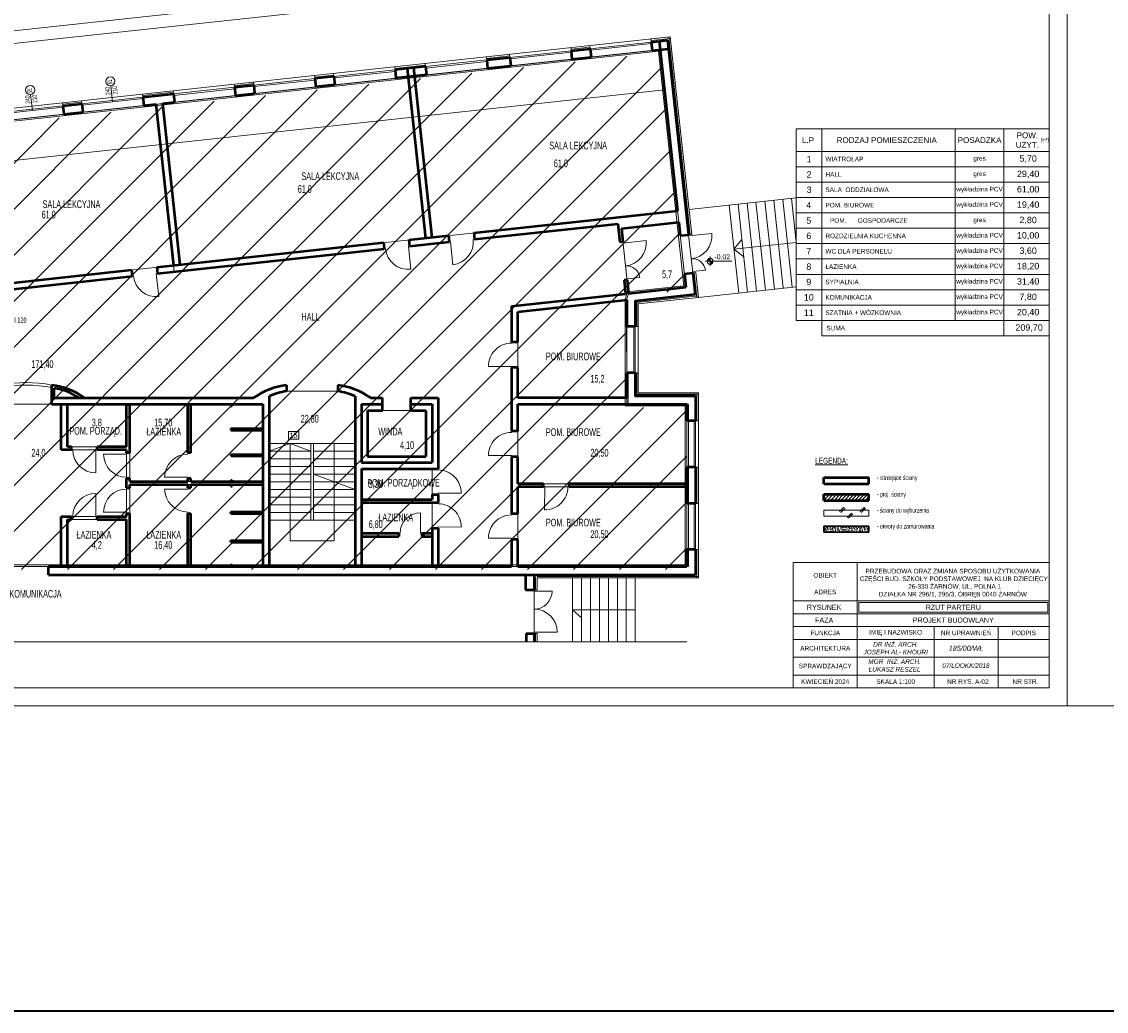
# Model space of a CAD drawing. Header units: millimetres. Extents: x 72202 to 304796, y 21658 to 519946.
# Tile 91 of 139: x 196471 to 200706, y 219413 to 223278. Entities that reach past the tile are written whole.
import ezdxf

# ---------------------------------------------------------------- set-up
doc = ezdxf.new("R2010")
doc.units = ezdxf.units.MM
for name, color, linetype, lineweight in [('DRZWI I OKNA OPISY', 253, 'Continuous', 9), ('kreskowanie', 253, 'Continuous', 5), ('linia - gruba - projektowana', 253, 'Continuous', 50), ('linia - kreskowanie', 253, 'Continuous', 5), ('linia - rzut - gruba - istn.', 253, 'Continuous', 50), ('linia - ściany do wyburzenia', 253, 'Continuous', 5), ('LINIA CIENKA', 7, 'Continuous', 13), ('LINIA KRESKOWANIE', 253, 'Continuous', 5), ('LINIA WYMIAROWANIE', 253, 'Continuous', 9), ('LINIA ŚCIANA PROJEKTOWANA', 253, 'Continuous', 30), ('OPISY', 253, 'Continuous', 9)]:
    doc.layers.add(name, color=color, linetype=linetype, lineweight=lineweight)
doc.layers.add('LINIA-NIE DRUKOWAĆ', color=253, linetype='Continuous', lineweight=20, plot=False)
doc.styles.add('simplex', font='arial.ttf')
doc.styles.get("Standard").update_dxf_attribs({"font": 'ARIALN.TTF', "width": 0.75})
doc.linetypes.add('GRADZINOWANIE', pattern='A,0.00254,-2.54,[134,ltypeshp.shx,S=2.54,R=0,X=-2.54,Y=0],-5.08,[134,ltypeshp.shx,S=2.54,R=180,X=2.54,Y=0],-2.54', length=10.16254)

msp = doc.modelspace()

# ---------------------------------------------------------------- hatches: boundary and pattern name
at = {"layer": 'kreskowanie'}
h = msp.add_hatch(dxfattribs=at)
h.set_pattern_fill('ANSI31', color=256, scale=3)
h.set_pattern_definition([(45, (-11100, 105), (-6.7351921, 6.7351921), [])])
h.paths.add_polyline_path([(199603.292, 221432.482), (199603.292, 221408.482), (199778.144, 221408.482), (199778.144, 221432.482)])
at = {"layer": 'linia - kreskowanie'}
h = msp.add_hatch(dxfattribs=at)
h.set_pattern_fill('ANSI31', color=8, scale=40)
h.set_pattern_definition([(45, (56619.7, 32256.06), (-89.80256, 89.80256), [])])
h.paths.add_polyline_path([(198832.725, 222178.761), (198839.81, 222204.675), (199063.501, 222228.904), (198963.029, 223156.479), (196035.652, 222839.393), (196103.818, 222210.074), (196240.541, 222224.884), (196240.459, 221997.338), (196240.459, 221796.737), (196350.333, 221796.737), (196350.333, 221138.737), (199068.086, 221138.737), (199068.086, 221771.737), (198833.148, 221771.737)])
h = msp.add_hatch(dxfattribs=at)
h.set_pattern_fill('AR-CONC', color=256, scale=2, style=0)
h.set_pattern_definition([(50, (-32998.505, 122570.397), (14.34520365, -1.2550427), [1.5, -16.5]), (355, (-32998.505, 122570.397), (-2.7750267, 15.0438427), [1.2, -13.2]), (100.4514, (-32997.31, 122570.292), (11.5701876, 13.78879084), [1.2748038, -14.0228422]), (46.1842, (-32998.505, 122574.397), (21.344821, -3.3103803), [2.25, -24.75]), (96.6356, (-32996.726, 122574.12), (18.6932541, 19.4823574), [1.9122058, -21.03426]), (351.1842, (-32998.505, 122574.397), (18.6932389, 19.482372), [1.8, -19.8]), (21, (-32996.505, 122573.397), (11.93814104, -8.0523778), [1.5, -16.5]), (326, (-32996.505, 122573.397), (4.8663066, 14.5030009), [1.2, -13.2]), (71.4514, (-32995.51, 122572.726), (16.8044526, 6.4506099), [1.2748038, -14.0228422]), (37.5, (-32998.505, 122570.397), (0.24319711, 6.65787708), [0, -13.04, 0, -13.4, 0, -13.25]), (7.5, (-32998.505, 122570.397), (5.26139075, 7.88823424), [0, -7.64, 0, -12.74, 0, -5.05]), (327.5, (-33002.965, 122570.397), (10.67644872, -0.45109743), [0, -5, 0, -15.6, 0, -20.7]), (317.5, (-33004.965, 122570.397), (11.6637234, 2.00209965), [0, -6.5, 0, -10.36, 0, -14.7])])
h.paths.add_polyline_path([(199778.144, 221307.688), (199603.292, 221307.688), (199603.292, 221283.688), (199778.144, 221283.688)])
at = {"layer": 'OPISY'}
h = msp.add_hatch(color=256, dxfattribs=at)
edge = h.paths.add_edge_path()
edge.add_line((199158.928, 222342.286), (199158.928, 222354.241))
edge.add_arc((199158.928, 222342.286), 11.954, 90, 180.185208)
edge.add_line((199146.974, 222342.248), (199158.928, 222342.286))
edge = h.paths.add_edge_path()
edge.add_arc((199158.928, 222342.286), 11.954, 269.966892, 359.748577)
edge.add_line((199170.883, 222342.234), (199158.928, 222342.286))
edge.add_line((199158.928, 222342.286), (199158.921, 222330.332))
h = msp.add_hatch(color=256, dxfattribs=at)
h.paths.add_polyline_path([(199158.928, 222342.286), (199158.928, 222350.79, 0.41421356), (199150.425, 222342.286)])
h.paths.add_polyline_path([(199158.928, 222333.783, 0.41421356), (199167.432, 222342.286), (199158.928, 222342.286)])

# ---------------------------------------------------------------- linework, layer by layer
at = {"layer": 'DRZWI I OKNA OPISY'}
for p, q in [((196512.295, 222930.25), (196505.516, 222993.071)), ((196512.295, 222930.25), (196505.516, 222993.071)), ((196825.464, 222964.172), (196818.684, 223026.992)), ((196825.464, 222964.172), (196818.684, 223026.992))]:
    msp.add_line(p, q, dxfattribs=at)
for centre in [(196503.584, 223010.967), (196816.753, 223044.888)]:
    msp.add_circle(centre, 18, dxfattribs=at)
at = {"layer": 'linia - gruba - projektowana'}
for p, q in [((198929.01, 223198.057), (198992.638, 223204.949)), ((198929.01, 223198.057), (198932.563, 223165.249)), ((198959.829, 223201.395), (199031.549, 222539.268)), ((198992.638, 223204.949), (199074.857, 222445.889)), ((198615.831, 223164.228), (198619.395, 223131.327)), ((198615.842, 223164.135), (198690.405, 223172.212)), ((198690.405, 223172.212), (198693.959, 223139.404)), ((198932.563, 223165.249), (198996.191, 223172.141)), ((198286.249, 223128.623), (198289.823, 223095.629)), ((198286.249, 223128.623), (198289.823, 223095.629)), ((198286.269, 223128.437), (198377.237, 223138.29)), ((198377.237, 223138.29), (198380.791, 223105.482)), ((198619.395, 223131.327), (198693.959, 223139.404)), ((197975.576, 223094.878), (197928.353, 223089.763)), ((197928.353, 223089.763), (197931.916, 223056.862)), ((198047.655, 223102.685), (197975.576, 223094.878)), ((197975.576, 223094.878), (198047.296, 222432.751)), ((198000.431, 223097.57), (198072.151, 222435.443)), ((198047.655, 223102.685), (198051.219, 223069.784)), ((198289.823, 223095.629), (198380.791, 223105.482)), ((197302.026, 223021.827), (197376.59, 223029.903)), ((197376.59, 223029.903), (197380.144, 222997.095)), ((197615.174, 223055.934), (197618.748, 223022.94)), ((197689.748, 223063.918), (197615.184, 223055.841)), ((197693.312, 223031.017), (197618.748, 223022.94)), ((197689.748, 223063.918), (197693.312, 223031.017)), ((198051.219, 223069.784), (197931.916, 223056.862)), ((196944.12, 222983.059), (197063.422, 222995.982)), ((197063.422, 222995.982), (197066.976, 222963.174)), ((197302.026, 223021.827), (197305.58, 222989.019)), ((197305.58, 222989.019), (197380.144, 222997.095)), ((196630.952, 222949.138), (196705.515, 222957.214)), ((196630.952, 222949.138), (196634.505, 222916.33)), ((196705.515, 222957.214), (196709.069, 222924.406)), ((196944.12, 222983.059), (196947.673, 222950.251)), ((196947.673, 222950.251), (196994.897, 222955.366)), ((196994.897, 222955.366), (197063.063, 222326.047)), ((197019.752, 222958.058), (197066.976, 222963.174)), ((197019.752, 222958.058), (197087.918, 222328.739)), ((196634.505, 222916.33), (196709.069, 222924.406)), ((198236.201, 222453.118), (199031.549, 222539.268)), ((198238.894, 222428.264), (198798.62, 222488.892)), ((198798.62, 222488.892), (198806.427, 222416.813)), ((198812.704, 222470.3), (199036.395, 222494.53)), ((199036.395, 222494.53), (199042.049, 222442.335)), ((197982.684, 222425.658), (198136.783, 222442.35)), ((198136.783, 222442.35), (198139.475, 222417.495)), ((198236.201, 222453.118), (198238.894, 222428.264)), ((198812.704, 222470.3), (198818.357, 222418.105)), ((199042.049, 222442.335), (199074.857, 222445.889)), ((196998.441, 222319.048), (197883.266, 222414.889)), ((197883.266, 222414.889), (197885.958, 222390.035)), ((197982.684, 222425.658), (197985.376, 222400.803)), ((197985.376, 222400.803), (198139.475, 222417.495)), ((198818.357, 222418.105), (198806.427, 222416.813)), ((197001.133, 222294.193), (197885.958, 222390.035)), ((195989.841, 222209.799), (196899.023, 222308.279)), ((196899.023, 222308.279), (196901.715, 222283.424)), ((196998.441, 222319.048), (197001.133, 222294.193)), ((195992.533, 222184.944), (196901.715, 222283.424)), ((198834.51, 222268.978), (198822.58, 222267.686)), ((198822.58, 222267.686), (198828.234, 222215.491)), ((198834.51, 222268.978), (198840.164, 222216.783)), ((199058.202, 222293.207), (199091.01, 222296.761)), ((199058.202, 222293.207), (199063.855, 222241.013)), ((199091.01, 222296.761), (199100.217, 222211.758)), ((198840.164, 222216.783), (199063.855, 222241.013)), ((198382.839, 222167.247), (198828.234, 222215.491)), ((198407.839, 222144.809), (198833.08, 222190.869)), ((198833.08, 222190.869), (198833.08, 222087.082)), ((198382.839, 222167.247), (198382.839, 222026.827)), ((198407.839, 222026.827), (198407.839, 222144.809)), ((198866.08, 222087.082), (198833.08, 222087.082)), ((198407.839, 222026.827), (198382.839, 222026.827)), ((198382.839, 221926.827), (198382.839, 221678.596)), ((198407.839, 221926.827), (198382.839, 221926.827)), ((198407.839, 221808.846), (198407.839, 221926.827)), ((198833.08, 221907.082), (198833.08, 221808.846)), ((198866.08, 221907.082), (198833.08, 221907.082)), ((196587.792, 221783.846), (196587.792, 221858.846)), ((196597.792, 221808.846), (196597.792, 221846.573)), ((197504.792, 221858.846), (197504.792, 221834.606)), ((197704.792, 221858.846), (197704.792, 221834.606)), ((196587.792, 221808.846), (197376.292, 221808.846)), ((196597.792, 221808.846), (196708.334, 221808.846)), ((197436.792, 221815.209), (197436.792, 221150.846)), ((197772.792, 221815.209), (197772.792, 221150.846)), ((197833.292, 221808.846), (197879.792, 221808.846)), ((197879.792, 221759.846), (197879.792, 221808.846)), ((197989.792, 221808.846), (198096.792, 221808.846)), ((197989.792, 221759.846), (197989.792, 221808.846)), ((198096.792, 221808.846), (198096.792, 221531.846)), ((198833.08, 221808.846), (198407.839, 221808.846)), ((199101.44, 221816.846), (199101.44, 221718.596)), ((196587.792, 221783.846), (197412.792, 221783.846)), ((196625.292, 221605.846), (196625.292, 221783.846)), ((196649.292, 221617.846), (196649.292, 221783.846)), ((196880.292, 221617.846), (196880.292, 221783.846)), ((196892.292, 221593.846), (196892.292, 221783.846)), ((197118.792, 221593.846), (197118.792, 221783.846)), ((197130.792, 221593.846), (197130.792, 221783.846)), ((197286.792, 221783.846), (197286.792, 221777.846)), ((197286.792, 221777.846), (197292.792, 221777.846)), ((197292.792, 221783.846), (197292.792, 221777.846)), ((197412.792, 221783.846), (197412.792, 221150.846)), ((197796.792, 221783.846), (197879.792, 221783.846)), ((197796.792, 221783.846), (197796.792, 221555.846)), ((197820.792, 221759.846), (197879.792, 221759.846)), ((197820.792, 221759.846), (197820.792, 221579.846)), ((197989.792, 221783.846), (198072.792, 221783.846)), ((197989.792, 221759.846), (198048.792, 221759.846)), ((198048.792, 221759.846), (198048.792, 221579.846)), ((198072.792, 221783.846), (198072.792, 221555.846)), ((198407.839, 221783.846), (199068.44, 221783.846)), ((199068.44, 221783.846), (199068.44, 221718.596)), ((199101.44, 221718.596), (199068.44, 221718.596)), ((197286.792, 221688.846), (197412.792, 221688.846)), ((197286.792, 221688.846), (197286.792, 221682.846)), ((197286.792, 221682.846), (197412.792, 221682.846)), ((197292.792, 221688.846), (197292.792, 221682.846)), ((198407.839, 221678.596), (198382.839, 221678.596)), ((196637.292, 221605.846), (196625.292, 221605.846)), ((196665.292, 221605.846), (196637.292, 221605.846)), ((196665.292, 221617.846), (196649.292, 221617.846)), ((196665.292, 221605.846), (196665.292, 221617.846)), ((196765.292, 221605.846), (196765.292, 221617.846)), ((196880.292, 221617.846), (196765.292, 221617.846)), ((196880.292, 221605.846), (196765.292, 221605.846)), ((196880.292, 221593.846), (196880.292, 221605.846)), ((196892.292, 221593.846), (196880.292, 221593.846)), ((197130.792, 221593.846), (197118.792, 221593.846)), ((197286.792, 221587.846), (197286.792, 221581.846)), ((197286.792, 221587.846), (197412.792, 221587.846)), ((197286.792, 221581.846), (197412.792, 221581.846)), ((197292.792, 221587.846), (197292.792, 221581.846)), ((197796.792, 221555.846), (198072.792, 221555.846)), ((197820.792, 221579.846), (198048.792, 221579.846)), ((198382.839, 221578.596), (198382.839, 221356.096)), ((198407.839, 221578.596), (198382.839, 221578.596)), ((197796.792, 221531.846), (198096.792, 221531.846)), ((197796.792, 221531.846), (197796.792, 221150.846)), ((199068.44, 221538.596), (199068.44, 221396.096)), ((199101.44, 221538.596), (199068.44, 221538.596)), ((199101.44, 221538.596), (199101.44, 221396.096)), ((196880.292, 221457.846), (196880.292, 221493.846)), ((196880.292, 221457.846), (196880.292, 221493.846)), ((196892.292, 221493.846), (196880.292, 221493.846)), ((196892.292, 221481.846), (196892.292, 221493.846)), ((196892.292, 221481.846), (196892.292, 221493.846)), ((196892.292, 221481.846), (197118.792, 221481.846)), ((196892.292, 221457.846), (196892.292, 221469.846)), ((196892.292, 221457.846), (196892.292, 221469.846)), ((196892.292, 221469.846), (197118.792, 221469.846)), ((197118.792, 221481.846), (197118.792, 221493.846)), ((197130.792, 221493.846), (197118.792, 221493.846)), ((197118.792, 221457.846), (197118.792, 221469.846)), ((197130.792, 221481.846), (197130.792, 221493.846)), ((197130.792, 221481.846), (197412.792, 221481.846)), ((197130.792, 221457.846), (197130.792, 221469.846)), ((197130.792, 221469.846), (197412.792, 221469.846)), ((197286.792, 221487.846), (197286.792, 221481.846)), ((197286.792, 221487.846), (197292.792, 221487.846)), ((197286.792, 221463.846), (197286.792, 221469.846)), ((197286.792, 221463.846), (197292.792, 221463.846)), ((197292.792, 221487.846), (197292.792, 221481.846)), ((197292.792, 221463.846), (197292.792, 221469.846)), ((198507.839, 221473.346), (198407.839, 221473.346)), ((198507.839, 221461.346), (198407.839, 221461.346)), ((199068.44, 221473.346), (198607.839, 221473.346)), ((199068.44, 221461.346), (198607.839, 221461.346)), ((199603.292, 221497.647), (199778.144, 221497.647)), ((199603.292, 221473.647), (199603.292, 221497.647)), ((199603.292, 221473.647), (199778.144, 221473.647)), ((199778.144, 221473.647), (199778.144, 221497.647)), ((196880.292, 221457.846), (196892.292, 221457.846)), ((197118.792, 221457.846), (197130.792, 221457.846)), ((198072.792, 221431.846), (198096.792, 221431.846)), ((198072.792, 221431.846), (198072.792, 221411.846)), ((198096.792, 221431.846), (198096.792, 221399.846)), ((197796.792, 221411.846), (198072.792, 221411.846)), ((197796.792, 221399.846), (198096.792, 221399.846)), ((199101.44, 221396.096), (199068.44, 221396.096)), ((196625.292, 221150.846), (196625.292, 221345.846)), ((196625.292, 221345.846), (196637.292, 221345.846)), ((196625.292, 221345.846), (196665.292, 221345.846)), ((196637.292, 221345.846), (196665.292, 221345.846)), ((196665.292, 221333.846), (196665.292, 221345.846)), ((196765.292, 221333.846), (196765.292, 221345.846)), ((196765.292, 221345.846), (196876.239, 221345.846)), ((196765.292, 221345.846), (196880.292, 221345.846)), ((196880.292, 221357.846), (196892.292, 221357.846)), ((196880.292, 221345.846), (196880.292, 221357.846)), ((196880.292, 221345.846), (196880.292, 221357.846)), ((196892.292, 221150.846), (196892.292, 221357.846)), ((196892.292, 221150.846), (196892.292, 221357.846)), ((197118.792, 221150.846), (197118.792, 221357.846)), ((197118.792, 221357.846), (197130.792, 221357.846)), ((197130.792, 221150.846), (197130.792, 221357.846)), ((197286.792, 221357.846), (197286.792, 221363.846)), ((197286.792, 221363.846), (197412.792, 221363.846)), ((197286.792, 221357.846), (197412.792, 221357.846)), ((197292.792, 221357.846), (197292.792, 221363.846)), ((198407.839, 221356.096), (198382.839, 221356.096)), ((196649.292, 221150.846), (196649.292, 221333.846)), ((196649.292, 221333.846), (196665.292, 221333.846)), ((196765.292, 221333.846), (196880.292, 221333.846)), ((196880.292, 221150.846), (196880.292, 221333.846)), ((196880.292, 221150.846), (196880.292, 221333.846)), ((198072.792, 221299.846), (198072.792, 221150.846)), ((198072.792, 221299.846), (198096.792, 221299.846)), ((198096.792, 221299.846), (198096.792, 221150.846)), ((197286.792, 221251.846), (197412.792, 221251.846)), ((197286.792, 221245.846), (197286.792, 221251.846)), ((197292.792, 221245.846), (197292.792, 221251.846)), ((197796.792, 221279.846), (197942.792, 221279.846)), ((197796.792, 221267.846), (197942.792, 221267.846)), ((197942.792, 221279.846), (197942.792, 221267.846)), ((198032.792, 221279.846), (198032.792, 221267.846)), ((198032.792, 221279.846), (198072.792, 221279.846)), ((198032.792, 221267.846), (198072.792, 221267.846)), ((198382.839, 221256.096), (198382.839, 221150.846)), ((198407.839, 221256.096), (198382.839, 221256.096)), ((197286.792, 221245.846), (197412.792, 221245.846)), ((199068.44, 221216.096), (199068.44, 221150.846)), ((199101.44, 221216.096), (199068.44, 221216.096)), ((199101.44, 221216.096), (199101.44, 221117.846)), ((196575.292, 221150.846), (198382.839, 221150.846)), ((196575.292, 221117.846), (196575.292, 221150.846)), ((197286.792, 221156.846), (197292.792, 221156.846)), ((197286.792, 221150.846), (197286.792, 221156.846)), ((197292.792, 221150.846), (197292.792, 221156.846)), ((198407.839, 221150.846), (199068.44, 221150.846)), ((196575.292, 221117.846), (198232.445, 221117.846)), ((198232.445, 221117.846), (199101.44, 221117.846)), ((198438.267, 221118.493), (198438.308, 221058.815)), ((198471.44, 221117.846), (198471.44, 221058.815)), ((198440.083, 220888.846), (198440.083, 220855.846)), ((198471.44, 220888.846), (198471.44, 220855.846))]:
    msp.add_line(p, q, dxfattribs=at)
at = {"layer": 'linia - gruba - projektowana', "ltscale": 1.2}
for p, q in [((198438.308, 221058.815), (198471.44, 221058.815)), ((198440.083, 220888.846), (198471.44, 220888.846))]:
    msp.add_line(p, q, dxfattribs=at)
at = {"layer": 'linia - gruba - projektowana'}
for points in [[(199100.217, 222211.758), (198866.08, 222186.397), (198866.08, 222087.082)], [(198866.08, 221907.082), (198866.08, 221816.846), (199101.44, 221816.846)], [(198407.839, 221678.596), (198407.839, 221783.846)], [(198407.839, 221473.346), (198407.839, 221578.596)], [(198407.839, 221356.096), (198407.839, 221461.346)], [(198507.839, 221461.346), (198507.839, 221473.346)], [(198607.839, 221461.346), (198607.839, 221473.346)], [(198407.839, 221150.846), (198407.839, 221256.096)]]:
    msp.add_lwpolyline(points, dxfattribs=at)
for centre, radius, start, end in [((196548.255, 221567.112), 294.4, 55.195489, 82.281985), ((196565.35, 221621.452), 227.447, 55.477419, 81.799617), ((197544.33, 221567.112), 294.4, 97.718015, 124.804511), ((197665.255, 221567.112), 294.4, 55.195489, 82.281985), ((197544.33, 221567.112), 270.4, 98.407798, 113.434263), ((197665.255, 221567.112), 270.4, 66.565737, 81.592202)]:
    msp.add_arc(centre, radius, start, end, dxfattribs=at)
at = {"layer": 'linia - rzut - gruba - istn.'}
for p, q in [((199603.292, 221432.482), (199778.144, 221432.482)), ((199603.292, 221408.482), (199603.292, 221432.482)), ((199778.144, 221408.482), (199778.144, 221432.482)), ((199603.292, 221408.482), (199778.144, 221408.482))]:
    msp.add_line(p, q, dxfattribs=at)
at = {"layer": 'linia - ściany do wyburzenia', "color": 8}
for p, q in [((199664.265, 221364.723), (199681.381, 221381.838)), ((199669.287, 221361.343), (199686.402, 221378.458)), ((199743.915, 221364.723), (199761.03, 221381.838)), ((199748.937, 221361.343), (199766.052, 221378.458)), ((199603.292, 221370.384), (199778.144, 221370.384)), ((199603.292, 221346.384), (199603.292, 221370.384)), ((199603.292, 221346.384), (199778.144, 221346.384)), ((199694.17, 221341.734), (199711.285, 221358.849)), ((199699.192, 221338.354), (199716.307, 221355.469)), ((199778.144, 221346.384), (199778.144, 221370.384))]:
    msp.add_line(p, q, dxfattribs=at)
at = {"layer": 'LINIA CIENKA'}
for p, q in [((196028.86, 222895.991), (199003.276, 223218.171)), ((198690.433, 223171.997), (198929.028, 223197.935)), ((198929.01, 223198.057), (198927.712, 223210.081)), ((198927.717, 223209.987), (199003.276, 223218.171)), ((199003.276, 223218.171), (199086.787, 222447.181)), ((198377.252, 223138.198), (198615.846, 223164.136)), ((198377.9, 223132.233), (198616.495, 223158.171)), ((198615.842, 223164.135), (198614.544, 223176.159)), ((198690.405, 223172.212), (198689.108, 223184.236)), ((198691.082, 223166.032), (198929.676, 223191.97)), ((198932.563, 223165.249), (198693.959, 223139.404)), ((198047.67, 223102.593), (198046.372, 223114.616)), ((198047.67, 223102.593), (198286.264, 223128.531)), ((198048.318, 223096.628), (198286.912, 223122.566)), ((198286.249, 223128.623), (198284.951, 223140.647)), ((198377.237, 223138.29), (198375.94, 223150.314)), ((198619.405, 223131.234), (198380.801, 223105.389)), ((197689.748, 223063.918), (197688.451, 223075.942)), ((197689.773, 223063.732), (197928.367, 223089.67)), ((197690.422, 223057.767), (197929.016, 223083.705)), ((197928.353, 223089.763), (197927.055, 223101.786)), ((198289.823, 223095.629), (198051.219, 223069.784)), ((197302.026, 223021.827), (197300.729, 223033.85)), ((197376.59, 223029.903), (197375.293, 223041.927)), ((197376.595, 223029.904), (197615.189, 223055.842)), ((197377.243, 223023.939), (197615.838, 223049.877)), ((197615.189, 223055.842), (197613.891, 223067.865)), ((197931.926, 223056.768), (197693.322, 223030.923)), ((196944.12, 222983.059), (196942.822, 222995.083)), ((197063.422, 222995.982), (197062.124, 223008.005)), ((197302.026, 223021.827), (197063.422, 222995.982)), ((197302.672, 223015.862), (197064.068, 222990.017)), ((197305.58, 222989.019), (197066.976, 222963.174)), ((197618.748, 223022.94), (197380.144, 222997.095)), ((196630.952, 222949.138), (196392.347, 222923.293)), ((196630.952, 222949.138), (196629.654, 222961.161)), ((196705.515, 222957.214), (196704.218, 222969.238)), ((196944.12, 222983.059), (196705.515, 222957.214)), ((196944.766, 222977.094), (196706.162, 222951.249)), ((196947.673, 222950.251), (196709.069, 222924.406)), ((196631.598, 222943.173), (196392.993, 222917.328)), ((196634.505, 222916.33), (196395.901, 222890.485)), ((199076.288, 222544.114), (199495.292, 222589.5)), ((199268.165, 222564.898), (199305.317, 222221.904)), ((199302.962, 222568.667), (199340.114, 222225.673)), ((199337.758, 222572.436), (199374.91, 222229.442)), ((199372.555, 222576.205), (199409.707, 222233.211)), ((199407.351, 222579.974), (199444.503, 222236.98)), ((199442.148, 222583.743), (199479.3, 222240.749)), ((199476.944, 222587.512), (199495.292, 222418.118)), ((199233.369, 222561.129), (199270.521, 222218.135)), ((199086.787, 222447.181), (199074.857, 222445.889)), ((199074.857, 222445.889), (199091.01, 222296.761)), ((199074.857, 222445.889), (199075.395, 222440.918)), ((199075.395, 222440.918), (199164.872, 222450.61)), ((197985.376, 222400.803), (197980.406, 222400.265)), ((197984.526, 222400.711), (197980.406, 222400.265)), ((197980.406, 222400.265), (197990.097, 222310.788)), ((197986.227, 222400.896), (197981.256, 222400.357)), ((197985.376, 222400.803), (197981.256, 222400.357)), ((198139.475, 222417.495), (198144.446, 222418.033)), ((198140.326, 222417.587), (198144.446, 222418.033)), ((198144.446, 222418.033), (198154.138, 222328.557)), ((198233.923, 222427.725), (198238.894, 222428.264)), ((198818.357, 222418.105), (198818.896, 222413.135)), ((198818.896, 222413.135), (198908.372, 222422.826)), ((199251.945, 222389.632), (199283.083, 222427.174)), ((199251.945, 222389.632), (199495.292, 222415.991)), ((197890.929, 222390.573), (197885.958, 222390.035)), ((199251.945, 222389.632), (199290.399, 222359.628)), ((196906.686, 222283.963), (196901.715, 222283.424)), ((197001.133, 222294.193), (196996.163, 222293.655)), ((197000.283, 222294.101), (196996.163, 222293.655)), ((196996.163, 222293.655), (197005.854, 222204.178)), ((198833.972, 222273.949), (198883.681, 222279.333)), ((198834.51, 222268.978), (198833.972, 222273.949)), ((199090.471, 222301.732), (199140.181, 222307.116)), ((199091.01, 222296.761), (199090.471, 222301.732)), ((199091.01, 222296.761), (199102.969, 222297.784)), ((199102.94, 222298.053), (199113.44, 222201.12)), ((199108.594, 222245.859), (199113.44, 222201.12)), ((199113.44, 222201.12), (199495.292, 222242.482)), ((198833.08, 222087.082), (198833.08, 221912.633)), ((198861.08, 222087.082), (198861.08, 221907.082)), ((198866.08, 222087.082), (198866.08, 221907.082)), ((198866.08, 222087.082), (198878.08, 222087.082)), ((198382.839, 222026.827), (198382.839, 222021.827)), ((198382.839, 221931.827), (198292.84, 221931.406)), ((198382.839, 221926.827), (198382.839, 221931.827)), ((198833.08, 221912.633), (198833.08, 221907.082)), ((198866.08, 221907.082), (198878.08, 221907.082)), ((199113.44, 221828.846), (199113.44, 221105.846)), ((199068.44, 221718.596), (199068.44, 221544.147)), ((199096.44, 221718.596), (199096.44, 221538.596)), ((199101.44, 221718.596), (199101.44, 221538.596)), ((199101.44, 221718.596), (199113.44, 221718.596)), ((198382.839, 221678.596), (198382.839, 221673.596)), ((197772.792, 221630.846), (197436.792, 221630.846)), ((197599.792, 221630.846), (197436.792, 221630.846)), ((197518.292, 221630.846), (197436.792, 221600.846)), ((197518.292, 221630.846), (197518.292, 221330.846)), ((197518.292, 221630.846), (197599.792, 221600.846)), ((197599.792, 221630.846), (197599.792, 221330.846)), ((197609.792, 221630.846), (197609.792, 221330.846)), ((197772.792, 221630.846), (197609.792, 221630.846)), ((197691.292, 221630.846), (197691.292, 221250.846)), ((196665.292, 221605.846), (196670.292, 221605.846)), ((196765.292, 221605.846), (196760.292, 221605.846)), ((196760.292, 221605.846), (196760.292, 221515.846)), ((196880.292, 221588.846), (196790.292, 221588.846)), ((196880.292, 221593.846), (196880.292, 221588.846)), ((197118.792, 221593.846), (197118.792, 221588.846)), ((197599.792, 221600.846), (197436.792, 221600.846)), ((197772.792, 221600.846), (197609.792, 221600.846)), ((197599.792, 221570.846), (197436.792, 221570.846)), ((197772.792, 221570.846), (197609.792, 221570.846)), ((198382.839, 221583.596), (198292.84, 221583.175)), ((198382.839, 221578.596), (198382.839, 221583.596)), ((197599.792, 221540.846), (197436.792, 221540.846)), ((197599.792, 221510.846), (197436.792, 221510.846)), ((197772.792, 221540.846), (197609.792, 221540.846)), ((197772.792, 221510.846), (197609.792, 221510.846)), ((197609.792, 221510.846), (197772.792, 221450.846)), ((198096.792, 221531.846), (198096.792, 221526.846)), ((199068.44, 221544.147), (199068.44, 221538.596)), ((199101.44, 221538.596), (199113.44, 221538.596)), ((196880.292, 221493.846), (196880.292, 221498.846)), ((197118.792, 221498.846), (197028.792, 221498.846)), ((197118.792, 221493.846), (197118.792, 221498.846)), ((197599.792, 221480.846), (197436.792, 221480.846)), ((197772.792, 221480.846), (197609.792, 221480.846)), ((198507.839, 221461.346), (198512.839, 221461.346)), ((198512.839, 221461.346), (198512.418, 221371.347)), ((198607.839, 221461.346), (198602.839, 221461.346)), ((196760.292, 221345.846), (196760.292, 221435.846)), ((196880.292, 221457.846), (196880.292, 221452.846)), ((197118.792, 221452.846), (197028.792, 221452.846)), ((197118.792, 221457.846), (197118.792, 221452.846)), ((197599.792, 221450.846), (197436.792, 221450.846)), ((197599.792, 221420.846), (197436.792, 221420.846)), ((197772.792, 221450.846), (197609.792, 221450.846)), ((197772.792, 221420.846), (197609.792, 221420.846)), ((198096.792, 221431.846), (198096.792, 221436.846)), ((198096.792, 221436.846), (198186.791, 221436.425)), ((197599.792, 221390.846), (197436.792, 221390.846)), ((197772.792, 221390.846), (197609.792, 221390.846)), ((198096.792, 221399.846), (198096.792, 221394.846)), ((199068.44, 221396.096), (199068.44, 221216.096)), ((199096.44, 221396.096), (199096.44, 221216.096)), ((199101.44, 221396.096), (199101.44, 221216.096)), ((199101.44, 221396.096), (199113.44, 221396.096)), ((196665.292, 221345.846), (196670.292, 221345.846)), ((196765.292, 221345.846), (196760.292, 221345.846)), ((196880.292, 221362.846), (196790.292, 221362.846)), ((196880.292, 221357.846), (196880.292, 221362.846)), ((197118.792, 221357.846), (197118.792, 221362.846)), ((197599.792, 221360.846), (197436.792, 221360.846)), ((197772.792, 221360.846), (197609.792, 221360.846)), ((198027.792, 221279.846), (198027.792, 221359.846)), ((198382.839, 221356.096), (198382.839, 221351.096)), ((197772.792, 221330.846), (197436.792, 221330.846)), ((197518.292, 221330.846), (197518.292, 221250.846)), ((198096.792, 221299.846), (198096.792, 221304.846)), ((198096.792, 221304.846), (198186.791, 221304.425)), ((197518.292, 221250.846), (197691.292, 221250.846)), ((197942.792, 221279.846), (197947.792, 221279.846)), ((198032.792, 221279.846), (198027.792, 221279.846)), ((198382.839, 221261.096), (198292.84, 221260.675)), ((198382.839, 221256.096), (198382.839, 221261.096)), ((199101.44, 221216.096), (199113.44, 221216.096)), ((199483.292, 221165.846), (200483.292, 221165.846)), ((198483.44, 221105.846), (198483.427, 221058.846)), ((198483.44, 221105.846), (199113.44, 221105.846)), ((198621.44, 220855.846), (198621.44, 221105.846)), ((198656.44, 220855.846), (198656.44, 221105.846)), ((198691.44, 220855.846), (198691.44, 221105.846)), ((198726.44, 220855.846), (198726.44, 221105.846)), ((198761.44, 220855.846), (198761.44, 221105.846)), ((198796.44, 220855.846), (198796.44, 221105.846)), ((198831.44, 220855.846), (198831.44, 221105.846)), ((198866.44, 220855.846), (198866.44, 221105.846)), ((198471.44, 221058.815), (198483.44, 221058.846)), ((198471.44, 221058.815), (198471.44, 220888.846)), ((198471.44, 220888.846), (198471.44, 221058.815)), ((198471.44, 221053.815), (198471.44, 221058.815)), ((198471.44, 221058.815), (198471.44, 221053.815)), ((198471.44, 221053.815), (198541.44, 221053.815)), ((198866.44, 220980.846), (198621.44, 220980.846)), ((198621.44, 220980.846), (198656.44, 220950.128)), ((198471.44, 220893.815), (198561.44, 220893.815)), ((198483.44, 220888.846), (198471.44, 220888.846)), ((198483.44, 220888.846), (198483.44, 220855.846))]:
    msp.add_line(p, q, dxfattribs=at)
msp.add_lwpolyline([(193953.292, 220675.846), (193953.292, 223503.294), (200483.292, 223503.294), (200483.292, 220675.846)], close=True, dxfattribs=at)
for points in [[(198975.828, 223169.34), (196041.492, 222851.501), (196109.658, 222222.182), (196246.381, 222236.991), (196246.299, 222009.445), (196246.299, 222009.445), (196246.299, 221808.844), (196355.808, 221808.844), (196355.808, 221150.844), (199073.926, 221150.844), (199073.926, 221783.844), (198838.988, 221783.844), (198838.86, 221907.081)], [(199113.44, 222201.12), (198878.08, 222175.627), (198878.08, 221828.846), (199113.44, 221828.846)]]:
    msp.add_lwpolyline(points, dxfattribs=at)
for centre, radius, start, end in [((199075.395, 222440.918), 90, 276.182017, 6.182017), ((198144.446, 222418.033), 90, 276.182017, 6.182017), ((198818.896, 222413.135), 90, 276.182017, 6.182017), ((197980.406, 222400.265), 90, 186.182017, 276.182017), ((199090.471, 222301.732), 50, 6.182017, 96.182017), ((198833.972, 222273.949), 50, 6.182017, 96.182017), ((196996.163, 222293.655), 90, 186.182017, 276.182017), ((198383.26, 221931.829), 90.421, 90.266818, 180.268069), ((198383.26, 221583.598), 90.421, 90.266818, 180.268069), ((196760.292, 221605.846), 90, 180, 270), ((196880.292, 221588.846), 90, 180, 270), ((197118.792, 221498.846), 90, 90, 180), ((198096.371, 221436.848), 90.421, 359.731931, 89.733182), ((198512.841, 221461.767), 90.421, 269.731931, 359.733182), ((196760.292, 221345.846), 90, 90, 180), ((196880.292, 221362.846), 90, 90, 180), ((197118.792, 221452.846), 90, 180, 270), ((198096.371, 221304.848), 90.421, 359.731931, 89.733182), ((198027.792, 221279.846), 80, 90, 180), ((198383.26, 221261.098), 90.421, 90.266818, 180.268069), ((198471.44, 221053.815), 70, 270, 0), ((198471.44, 221053.815), 70, 270, 0), ((198471.44, 220893.815), 90, 0, 90), ((198471.44, 220893.815), 90, 0, 90)]:
    msp.add_arc(centre, radius, start, end, dxfattribs=at)
at = {"layer": 'LINIA KRESKOWANIE', "linetype": 'GRADZINOWANIE', "ltscale": 0.6}
for p, q in [((198928.336, 223204.019), (199002.9, 223212.096)), ((198997.281, 223217.522), (199080.792, 222446.532)), ((198615.168, 223170.098), (198689.732, 223178.174)), ((198285.666, 223133.754), (198376.588, 223144.302)), ((197927.744, 223095.126), (198047.053, 223108.031)), ((197301.381, 223027.527), (197375.945, 223035.604)), ((197614.567, 223061.327), (197689.131, 223069.403)), ((196943.46, 222988.899), (197062.767, 223001.775)), ((196630.278, 222955.1), (196704.842, 222963.176)), ((199096.96, 222297.27), (199107.445, 222200.471)), ((199107.41, 221718.592), (199107.41, 221822.842)), ((199107.41, 221538.592), (199107.41, 221396.092)), ((199107.41, 221216.092), (199107.41, 221105.842)), ((198477.41, 221105.844), (198477.397, 221058.844)), ((198483.41, 221111.842), (199113.41, 221111.842)), ((198477.41, 220888.842), (198477.41, 220855.842))]:
    msp.add_line(p, q, dxfattribs=at)
for points in [[(199112.764, 222207.082), (198872.05, 222181.009), (198872.05, 222087.079)], [(198872.05, 221907.079), (198872.05, 221822.842), (199113.41, 221822.842)]]:
    msp.add_lwpolyline(points, dxfattribs=at)
at = {"layer": 'LINIA WYMIAROWANIE', "color": 4, "ltscale": 1.2}
msp.add_line((197063.063, 222326.047), (197065.755, 222301.193), dxfattribs=at)
at = {"layer": 'LINIA WYMIAROWANIE', "lineweight": -3, "ltscale": 1.2}
msp.add_line((198926.347, 221473.346), (198926.347, 221461.346), dxfattribs=at)
at = {"layer": 'LINIA WYMIAROWANIE', "lineweight": 40, "ltscale": 4}
msp.add_lwpolyline([(189252.203, 225352.466), (229379.457, 225352.466), (229379.457, 219413.411), (189252.203, 219413.411)], close=True, dxfattribs=at)
at = {"layer": 'LINIA ŚCIANA PROJEKTOWANA'}
for p, q in [((199603.292, 221307.688), (199778.144, 221307.688)), ((199603.292, 221283.688), (199603.292, 221307.688)), ((199778.144, 221283.688), (199778.144, 221307.688)), ((199603.292, 221283.688), (199778.144, 221283.688))]:
    msp.add_line(p, q, dxfattribs=at)
at = {"layer": 'LINIA-NIE DRUKOWAĆ'}
for p, q in [((194225.725, 223002.435), (198970.969, 223516.427)), ((194231.11, 222952.726), (198976.354, 223466.718)), ((198980.398, 223011.506), (194763.68, 222554.763))]:
    msp.add_line(p, q, dxfattribs=at)
for points in [[(193653.292, 223575.846), (193653.292, 220605.846), (200553.292, 220605.846), (200553.292, 223575.846)], [(200553.292, 223575.846), (200553.292, 220605.846), (207453.292, 220605.846), (207453.292, 223575.846)], [(198957.55, 223161.975), (196042.103, 222846.182), (196108.977, 222228.793), (196246.383, 222243.676), (196246.292, 222009.443), (196246.299, 221814.844), (196355.808, 221814.844), (196355.808, 221156.844), (199061.926, 221156.844), (199061.926, 221777.844), (198826.994, 221777.844), (198826.565, 222191.671), (198834.94, 222222.307), (199056.73, 222246.331)], [(196880.292, 221783.846), (196649.292, 221783.846), (196649.292, 221617.846), (196880.292, 221617.846)], [(197412.792, 221783.846), (196892.292, 221783.846), (196892.292, 221481.846), (197412.792, 221481.846)], [(198048.792, 221759.846), (197820.792, 221759.846), (197820.792, 221579.846), (198048.792, 221579.846)], [(199068.44, 221783.846), (198407.839, 221783.846), (198407.839, 221473.346), (199068.44, 221473.346)], [(198072.792, 221411.846), (197796.792, 221411.846), (197796.792, 221531.846), (198072.792, 221531.846)], [(197412.792, 221469.846), (196892.292, 221469.846), (196892.292, 221150.846), (197412.792, 221150.846)], [(199068.44, 221461.346), (198407.839, 221461.346), (198407.839, 221150.846), (199068.44, 221150.846)], [(197796.792, 221399.846), (198072.792, 221399.846), (198072.792, 221150.846), (197796.792, 221150.846)], [(196880.292, 221333.846), (196649.292, 221333.846), (196649.292, 221150.846), (196880.292, 221150.846)]]:
    msp.add_lwpolyline(points, close=True, dxfattribs=at)
for points in [[(198970.028, 223169.341), (196035.692, 222851.502), (196103.858, 222222.183), (196246.623, 222236.99), (196246.292, 222009.443), (196246.292, 222009.146), (196246.299, 221808.846), (196350.008, 221808.846), (196350.008, 221150.846), (199068.126, 221150.846), (199068.126, 221783.846), (198833.188, 221783.846), (198832.766, 222190.869), (198839.85, 222216.783), (199063.541, 222241.013), (198963.069, 223168.587)], [(198003.995, 223064.669), (198072.161, 222435.35), (199031.549, 222539.268), (198963.383, 223168.587), (198003.995, 223064.669)], [(198970.959, 223163.376), (198969.964, 223163.268)], [(197019.752, 222958.058), (197087.918, 222328.739), (198047.296, 222432.751), (197979.14, 223061.977), (197019.752, 222958.058)], [(196994.897, 222955.366), (196036.006, 222851.502), (196104.172, 222222.183), (197063.063, 222326.047), (196994.897, 222955.366)], [(199036.395, 222494.53), (198812.704, 222470.3), (198840.164, 222216.783), (199063.855, 222241.013), (199036.395, 222494.53)], [(198833.08, 222190.869), (198833.08, 221808.846), (198407.839, 221808.846), (198407.839, 222144.809), (198833.08, 222190.869)], [(197772.792, 221815.209), (197704.792, 221834.606), (197504.792, 221834.606), (197436.792, 221815.209), (197436.792, 221150.846), (197772.792, 221150.846), (197772.792, 221815.209)], [(196350.292, 221783.846), (196387.792, 221783.846), (196625.292, 221783.846), (196625.292, 221605.846), (196880.292, 221605.846), (196880.292, 221345.846), (196625.292, 221345.846), (196625.292, 221150.846), (196350.292, 221150.846), (196350.292, 221783.846)], [(199068.41, 221380.846), (199068.44, 221380.846)], [(199068.41, 221305.846), (199068.44, 221305.846)], [(199068.41, 221255.846), (199068.44, 221255.846)], [(195456.649, 220855.846), (199068.44, 220855.846)]]:
    msp.add_lwpolyline(points, dxfattribs=at)
for radius, start, end in [(525, 79.019425, 100.980575), (515, 78.803481, 101.196519)]:
    msp.add_arc((196487.792, 221343.457), radius, start, end, dxfattribs=at)
at = {"layer": 'OPISY'}
for p, q in [((199595.292, 222771.063), (199595.292, 222859.063)), ((200116.156, 222771.063), (200116.156, 222859.063)), ((200305.724, 222771.063), (200305.724, 222859.063)), ((200483.292, 222771.063), (199495.292, 222771.063)), ((200483.292, 222771.063), (199495.292, 222771.063)), ((199495.292, 222771.063), (199495.292, 222706.641)), ((200483.292, 222771.063), (200483.292, 222351.063)), ((200483.292, 222711.063), (199495.292, 222711.063)), ((200483.292, 222651.063), (199495.292, 222651.063)), ((200483.292, 222591.063), (199495.292, 222591.063)), ((200483.292, 222531.063), (199495.292, 222531.063)), ((200483.292, 222471.063), (199495.292, 222471.063)), ((200483.292, 222411.063), (199495.292, 222411.063)), ((199158.928, 222342.286), (199158.931, 222360.241)), ((199158.928, 222342.242), (199158.928, 222354.997)), ((200483.292, 222351.063), (199495.292, 222351.063)), ((199139.925, 222342.252), (199243.65, 222342.2)), ((199158.928, 222342.286), (199158.918, 222324.241)), ((199158.928, 222342.242), (199158.928, 222329.487)), ((200483.292, 222291.063), (199495.292, 222291.063)), ((200483.292, 222231.063), (199495.292, 222231.063)), ((200483.292, 222171.063), (199495.292, 222171.063)), ((200483.292, 222111.063), (199495.292, 222111.063)), ((199483.292, 220675.846), (199483.292, 221165.846)), ((199733.292, 220675.846), (199733.292, 221165.846)), ((200483.292, 221095.846), (200483.292, 220675.846)), ((199483.292, 221015.846), (200483.292, 221015.846)), ((199739.292, 220971.846), (199739.292, 221009.846)), ((199739.292, 221009.846), (200477.292, 221009.846)), ((200477.292, 221009.846), (200477.292, 220971.846)), ((199483.292, 220965.846), (200483.292, 220965.846)), ((199739.292, 220971.846), (200477.292, 220971.846)), ((199483.292, 220915.846), (200483.292, 220915.846)), ((200033.292, 220675.846), (200033.292, 220915.846)), ((200283.292, 220675.846), (200283.292, 220915.846)), ((199483.292, 220865.846), (200483.292, 220865.846)), ((199483.292, 220795.846), (200483.292, 220795.846)), ((199483.292, 220725.846), (200483.292, 220725.846)), ((199483.292, 220675.846), (200483.292, 220675.846))]:
    msp.add_line(p, q, dxfattribs=at)
for points in [[(200483.292, 222859.063), (200483.292, 222771.063), (199495.292, 222771.063), (199495.292, 222859.063)], [(197512.231, 221678.001), (197512.231, 221648.001), (197552.231, 221648.001), (197552.231, 221678.001)]]:
    msp.add_lwpolyline(points, close=True, dxfattribs=at)
for points in [[(199595.292, 222771.063), (199595.292, 222351.063)], [(199595.292, 222771.063), (199595.292, 222051.063), (200483.292, 222051.063)], [(200116.156, 222771.063), (200116.156, 222111.063)], [(200305.724, 222771.063), (200305.724, 222051.063)], [(200483.292, 222711.063), (199495.292, 222711.063), (199495.292, 222111.063), (200483.292, 222111.063)]]:
    msp.add_lwpolyline(points, dxfattribs=at)
msp.add_circle((199158.928, 222342.286), 11.954, dxfattribs=at)

# ---------------------------------------------------------------- texts
at = {"layer": 'DRZWI I OKNA OPISY', "char_height": 18, "width": 130, "attachment_point": 5}
for s, insert, rotation in [('ist. ', (196816.941, 223043.939), 6.159669), ('210', (196834.556, 223010.262), 96.159668), ('210', (196834.556, 223010.262), 96.159668), ('240', (196493.588, 222973.34), 96.159668), ('240', (196493.588, 222973.34), 96.159668), ('ist. ', (196503.773, 223010.017), 6.159669), ('210', (196521.388, 222976.341), 96.159668), ('210', (196521.388, 222976.341), 96.159668), ('240', (196806.756, 223007.262), 96.159668), ('240', (196806.756, 223007.262), 96.159668)]:
    msp.add_mtext(s, dxfattribs=dict(at, insert=insert, rotation=rotation))
at = {"layer": 'LINIA CIENKA', "insert": (199569.341, 221574.807), "char_height": 30, "width": 1849.10191, "attachment_point": 1}
msp.add_mtext('{\\H0.78125x;\\LLEGENDA:\\H0.64x;\\P\\P\\H1.5x;\\l^I^I\\H0.83333x;- istniejące ściany\\P\\P^I^I- proj. ściany\\P\\P^I^I- ściany do wyburzenia\\P\\P^I^I- otwory do zamurowania}', dxfattribs=at)
at = {"layer": 'LINIA-NIE DRUKOWAĆ', "char_height": 30, "width": 125.07, "attachment_point": 1}
for s, insert in [('61,0', (198548.465, 222739.294)), ('61,0', (197548.465, 222639.294)), ('61,0', (196548.465, 222539.294)), ('5,7', (198971.048, 222306.448)), ('171,40', (196508.546, 221955.47)), ('15,2', (198691.454, 221898.51)), ('3,8', (196744.289, 221727.454)), ('15,70', (196988.075, 221727.454)), ('22,80', (197559.905, 221742.127)), ('4,10', (197947.984, 221639.42)), ('24,0', (196508.546, 221609.42)), ('20,50', (198691.454, 221609.42)), ('3,30', (197825.464, 221486.728)), ('6,80', (197825.464, 221330.286)), ('20,50', (198691.454, 221291.607)), ('4,2', (196744.289, 221249.344)), ('16,40', (196988.075, 221249.344))]:
    msp.add_mtext(s, dxfattribs=dict(at, insert=insert))
at = {"layer": 'OPISY', "style": 'simplex'}
for s, insert, char_height, width, attachment_point in [('L.P', (199540.902, 222815.063), 22.5, 159.64847, 5), ('RODZAJ POMIESZCZENIA', (199848.334, 222815.063), 22.5, 520.8633, 5), ('POSADZKA', (200210.982, 222814.992), 22.5, 159.64847, 5), ('POW. UŻYT.', (200397.508, 222815.063), 22.5, 159.64847, 5), ('\\pt212.5; [m{\\fISOCPEUR|b0|i0|c238|p34;²}] ', (200462.624, 222815.063), 12.5, 53.33687, 5), ('1', (199545.292, 222741.063), 25, 100, 5), ('WIATROŁAP', (199609.012, 222741.063), 18, 520.8633, 4), ('gres', (200210.94, 222741.063), 18, 189.56835, 5), ('5,70', (200400.508, 222741.063), 25, 189.56835, 5), ('2', (199545.292, 222681.063), 25, 100, 5), ('HALL', (199609.012, 222681.063), 18, 520.8633, 4), ('29,40', (200400.508, 222681.063), 25, 189.56835, 5), ('wykładzina PCV', (200210.94, 222621.063), 18, 189.56835, 5), ('gres', (200210.94, 222681.063), 18, 189.56835, 5), ('3', (199545.292, 222621.063), 25, 100, 5), ('SALA  ODDZIAŁOWA', (199609.012, 222621.063), 18, 520.8633, 4), ('61,00', (200400.508, 222621.063), 25, 189.56835, 5), ('4', (199544.055, 222561.063), 25, 100, 5), ('\\pi-54,l72,t72;POM. BIUROWE', (199590.946, 222561.063), 18, 520.8633, 4), ('wykładzina PCV', (200210.94, 222561.063), 18, 189.56835, 5), ('19,40', (200400.508, 222561.063), 25, 189.56835, 5), ('\\pi-54,l90,t144;POM.^IGOSPODARCZE', (199590.946, 222501.063), 18, 520.8633, 4), ('5', (199544.055, 222501.063), 25, 100, 5), ('gres', (200210.94, 222501.063), 18, 189.56835, 5), ('2,80', (200400.508, 222501.063), 25, 189.56835, 5), ('6', (199544.055, 222441.063), 25, 100, 5), ('\\pi-54,l72,t72;ROZDZIELNIA KUCHENNA', (199590.946, 222441.063), 18, 520.8633, 4), ('wykładzina PCV', (200210.94, 222441.063), 18, 189.56835, 5), ('10,00', (200400.508, 222441.063), 25, 189.56835, 5), ('7', (199544.055, 222381.063), 25, 100, 5), ('\\pi-54,l72,t72;WC DLA PERSONELU', (199590.946, 222381.063), 18, 520.8633, 4), ('wykładzina PCV', (200210.94, 222381.063), 18, 189.56835, 5), ('3,60', (200400.508, 222381.063), 25, 189.56835, 5), ('-0,02', (199175.235, 222369.329), 19.5, 125.07, 1), ('wykładzina PCV', (200210.94, 222321.063), 18, 189.56835, 5), ('8', (199544.055, 222321.063), 25, 100, 5), ('\\pi-54,l72,t72;ŁAZIENKA', (199590.946, 222321.063), 18, 520.8633, 4), ('18,20', (200400.508, 222321.063), 25, 189.56835, 5), ('9', (199544.055, 222261.063), 25, 100, 5), ('\\pi-54,l72,t72;SYPIALNIA', (199590.946, 222261.063), 18, 520.8633, 4), ('wykładzina PCV', (200210.94, 222261.063), 18, 189.56835, 5), ('31,40', (200400.508, 222261.063), 25, 189.56835, 5), ('wykładzina PCV', (200210.94, 222201.063), 18, 189.56835, 5), ('10', (199544.055, 222201.063), 25, 100, 5), ('\\pi-54,l72,t72;KOMUNIKACJA', (199590.946, 222201.063), 18, 520.8633, 4), ('7,80', (200400.508, 222201.063), 25, 189.56835, 5), ('11', (199544.055, 222141.063), 25, 100, 5), ('\\pi-54,l72,t72;SZATNIA + WÓZKOWNIA', (199590.946, 222141.063), 18, 520.8633, 4), ('wykładzina PCV', (200210.94, 222141.063), 18, 189.56835, 5), ('20,40', (200400.508, 222141.063), 25, 189.56835, 5), ('209,70', (200404.307, 222081.063), 25, 189.56835, 5), ('SUMA', (199612.811, 222081.063), 18, 520.8633, 4), ('15', (197532.231, 221663.001), 20, 40, 5), ('OBIEKT', (199608.292, 221115.846), 18, 250, 5), ('\\A1;PRZEBUDOWA ORAZ ZMIANA SPOSOBU UŻYTKOWANIA\\P CZĘŚCI BUD. SZKOŁY PODSTAWOWEJ  NA KLUB DZIECIĘCY  \\P  26-330 ŻARNÓW, UL. POLNA 1\\PDZIAŁKA NR 296/1, 295/3, OBRĘB 0040 ŻARNÓW', (200106.671, 221084.592), 18, 879.64412, 5), ('\\PADRES', (199608.292, 221065.846), 18, 250, 5), ('RYSUNEK', (199603.963, 220990.846), 20, 241.34214, 5), ('RZUT PARTERU ', (200108.292, 220990.846), 20, 738, 5), ('FAZA', (199603.963, 220940.846), 20, 241.34214, 5), ('PROJEKT BUDOWLANY', (200108.292, 220940.846), 20, 738, 5), ('FUNKCJA', (199608.292, 220890.846), 18, 250, 5), ('IMIĘ I NAZWISKO', (199883.292, 220890.846), 18, 300, 5), ('NR UPRAWNIEŃ', (200158.292, 220890.846), 18, 250, 5), ('PODPIS', (200383.292, 220890.846), 18, 200, 5), ('ARCHITEKTURA', (199608.292, 220830.846), 18, 250, 5), ('{\\fArial|b0|i1|c238|p34;DR INŻ. ARCH. \\PJOSEPH AL- KHOURI}', (199883.292, 220830.846), 18, 300, 5), ('{\\fArial|b0|i1|c238|p34;185/00/WŁ}', (200158.292, 220830.846), 20, 250, 5), ('{\\fArial|b0|i1|c238|p34;MGR  INŻ. ARCH. \\PŁUKASZ RESZEL}', (199879.151, 220763.822), 18, 300, 5), ('SPRAWDZAJĄCY', (199608.411, 220759.127), 18, 300, 5), ('{\\fArial|b0|i1|c238|p34;07/LOOKK/2018}', (200157.623, 220763.213), 18, 300, 5), ('KWIECIEŃ 2024', (199608.292, 220700.846), 18, 250, 5), ('SKALA 1:100', (199883.292, 220700.846), 18, 300, 5), ('  NR RYS. A-02', (200158.292, 220700.846), 18, 250, 5), ('  NR STR.', (200383.292, 220700.846), 18, 200, 5)]:
    msp.add_mtext(s, dxfattribs=dict(at, insert=insert, char_height=char_height, width=width, attachment_point=attachment_point))
at = {"layer": 'OPISY', "attachment_point": 1}
for s, insert, char_height, width in [('\\pi-90,l120,t120;SALA LEKCYJNA', (198500.781, 222809.013), 30, 237.09004), ('\\pi-90,l120,t120;SALA LEKCYJNA', (197533.087, 222689.251), 30, 237.09004), ('\\pi-90,l120,t120;SALA LEKCYJNA', (196522.4, 222579.776), 30, 237.09004), ('\\pi-90,l120,t120;HALL ', (197533.087, 222140.14), 30, 385.25632), ('\\pi-60,l80,t80;proj. ściana  REI 120', (196270.231, 222122.595), 20, 345.78163), ('\\pi-90,l120,t120;POM. BIUROWE', (198487.477, 221985.553), 30, 306.53102), ('\\pi-90,l120,t120;POM. PORZĄD.', (196626.88, 221695.065), 30, 345.78163), ('\\pi-90,l120,t120;ŁAZIENKA', (196927.046, 221692.087), 30, 237.09004), ('\\pi-90,l120,t120;WINDA', (197833.151, 221692.087), 30, 237.09004), ('\\pi-90,l120,t120;POM. BIUROWE', (198487.477, 221689.889), 30, 306.53102), ('\\pi-90,l120,t120;POM. PORZĄDKOWE', (197789.934, 221492.065), 30, 345.78163), ('\\pi-90,l120,t120;ŁAZIENKA', (197833.151, 221357.087), 30, 237.09004), ('\\pi-90,l120,t120;POM. BIUROWE', (198487.477, 221336.889), 30, 306.53102), ('\\pi-90,l120,t120;ŁAZIENKA', (196654.686, 221289.087), 30, 237.09004), ('\\pi-90,l120,t120;ŁAZIENKA', (196927.046, 221289.087), 30, 237.09004), ('\\pi-90,l120,t120;KOMUNIKACJA', (196392.912, 221058.821), 30, 385.25632)]:
    msp.add_mtext(s, dxfattribs=dict(at, insert=insert, char_height=char_height, width=width))

doc.saveas('drawing.dxf')
